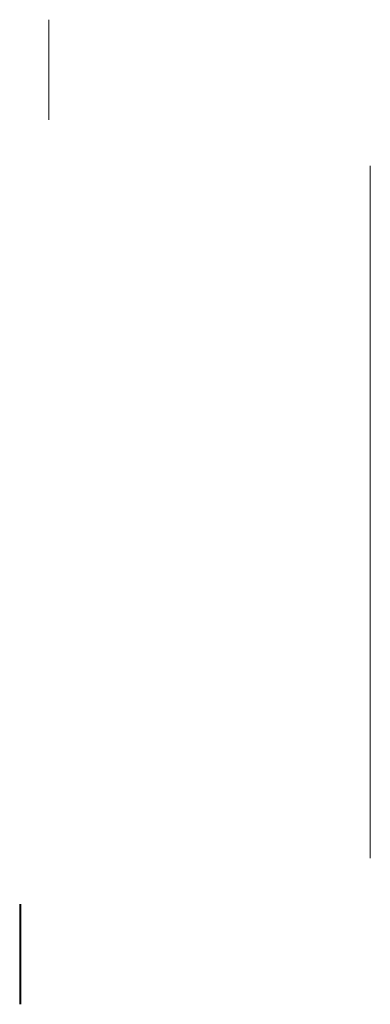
# Model space of a CAD drawing. Header units: inches. Extents: x 153.9 to 163.1, y 108.2 to 133.8.
import ezdxf

# ---------------------------------------------------------------- set-up
doc = ezdxf.new("R2010")
doc.units = ezdxf.units.IN
doc.layers.get('0').update_dxf_attribs({"lineweight": 0})

msp = doc.modelspace()

# ---------------------------------------------------------------- linework, layer by layer
at = {"color": 9, "linetype": 'Continuous', "lineweight": 0, "true_color": 0xbfbfbf, "extrusion": (-1, 0, 0)}
for centre in [(-132.491, 19, -154.706), (-132.491, -4, -154.706), (-109.491, -4, -153.946), (-109.491, 19, -153.973)]:
    msp.add_circle(centre, 1.3, dxfattribs=at)
at = {"color": 251, "linetype": 'Continuous', "lineweight": 0, "true_color": 0x545454, "extrusion": (-1, 0, 0)}
msp.add_circle((-120.991, 7.5, -163.063), 9, dxfattribs=at)

doc.saveas('drawing.dxf')
